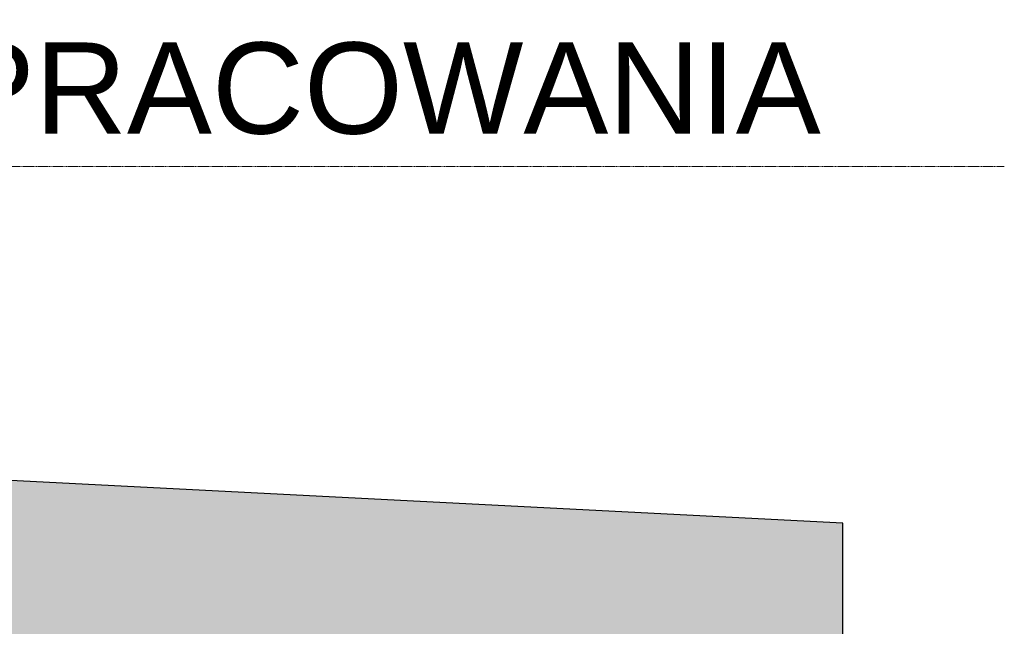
# Model space of a CAD drawing. Header units: centimetres. Extents: x 1278 to 4826, y -2037 to 1154.
# Tile 37 of 39: x 2324 to 2864, y 822 to 1154. Entities that reach past the tile are written whole.
import ezdxf

# ---------------------------------------------------------------- set-up
doc = ezdxf.new("R2010")
doc.units = ezdxf.units.CM
doc.linetypes.add('Ukryty', pattern=[0.714375, 0.47625, -0.238125])
for name, color, linetype, lineweight in [('_Ukryty_', 7, 'Ukryty', 9), ('Notatki tekstowe', 7, 'Continuous', 9), ('Ściany-1', 254, 'Continuous', 9), ('Ściany-2', 250, 'Continuous', 25)]:
    doc.layers.add(name, color=color, linetype=linetype, lineweight=lineweight)
doc.styles.add('Arial_1', font='arial.ttf', dxfattribs={"height": 50})

msp = doc.modelspace()

# ---------------------------------------------------------------- hatches: boundary and pattern name
at = {"layer": 'Ściany-1'}
msp.add_hatch(color=256, dxfattribs=at).paths.add_polyline_path([(2682.08, 786.31), (2682.08, 883.15), (2044.08, 915.87), (2044.08, 819.03), (2679.27, 786.45)])
h = msp.add_hatch(color=256, dxfattribs=at)
h.paths.add_polyline_path([(2775.08, -109.52), (2775.08, 136.22), (2682.08, 136.22), (2682.08, -109.52)])
h.paths.add_polyline_path([(2775.08, 244.22), (2775.08, 400.22), (2682.08, 400.22), (2682.08, 244.22), (2746.63, 244.22)])
h.paths.add_polyline_path([(2775.08, 508.22), (2775.08, 664.22), (2682.08, 664.22), (2682.08, 508.22), (2746.63, 508.22)])
h.paths.add_polyline_path([(2775.08, 772.22), (2775.08, 878.38), (2682.08, 883.15), (2682.08, 772.22), (2746.63, 772.22)])

# ---------------------------------------------------------------- linework, layer by layer
at = {"layer": '_Ukryty_'}
msp.add_line((1913.55, 1073.97), (2863.55, 1073.97), dxfattribs=at)
at = {"layer": 'Ściany-2'}
for p, q in [((2775.08, 878.38), (2044.08, 915.87)), ((2775.08, 772.22), (2775.08, 878.38))]:
    msp.add_line(p, q, dxfattribs=at)

# ---------------------------------------------------------------- texts
at = {"layer": 'Notatki tekstowe', "insert": (1932.51, 1141.93), "char_height": 50, "width": 849.814, "attachment_point": 1, "line_spacing_factor": 0.936439, "style": 'Arial_1', "bg_fill": 3, "box_fill_scale": 1.25, "bg_fill_color": 256, "bg_fill_true_color": 13158600, "bg_fill_transparency": 0}
msp.add_mtext('\\pxt2.54,5.08,7.62,10.16,12.7,15.24,17.78,20.32,22.86,25.4,27.94,30.48,33.02,35.56,38.1,40.64,43.18,45.72,48.26,50.8,53.34,55.88,58.42,60.96,63.5,66.04,68.58,71.12,73.66,76.2,78.74,81.28;{ZAKRES OPRACOWANIA}', dxfattribs=at)

doc.saveas('drawing.dxf')
